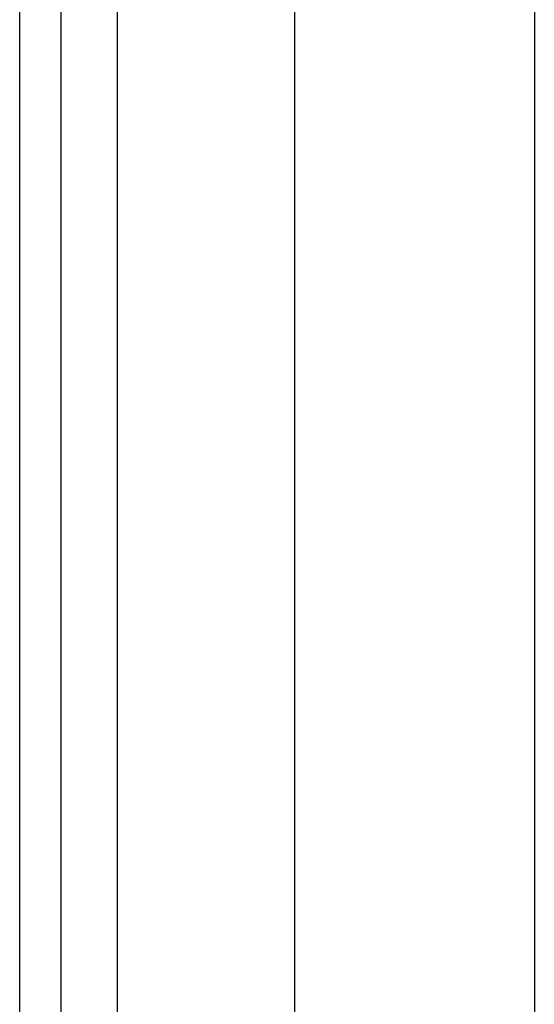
# Model space of a CAD drawing. Header units: inches. Extents: x 6 to 171, y 11 to 89.
# Tile 65 of 113: x 5.539 to 6.385, y 64.857 to 66.473. Entities that reach past the tile are written whole.
import ezdxf

# ---------------------------------------------------------------- set-up
doc = ezdxf.new("R2010")
doc.units = ezdxf.units.IN
doc.header["$MEASUREMENT"] = 0
doc.layers.add('Visible Edges(ANSI)', color=7, linetype='Continuous', lineweight=25)
doc.layers.add('Visible Tangent Edges(ANSI)', color=7, linetype='Continuous', lineweight=25)

msp = doc.modelspace()

# ---------------------------------------------------------------- linework, layer by layer
at = {"layer": 'Visible Edges(ANSI)'}
for p, q in [((5.5394, 67.6177), (5.5394, 32.1367)), ((5.6074, 32.1367), (5.6074, 67.6177)), ((5.9915, 63.9116), (5.9915, 66.9603)), ((6.3852, 66.9603), (6.3852, 63.9126))]:
    msp.add_line(p, q, dxfattribs=at)
at = {"layer": 'Visible Tangent Edges(ANSI)'}
msp.add_line((5.7004, 32.1367), (5.7004, 67.6177), dxfattribs=at)

doc.saveas('drawing.dxf')
